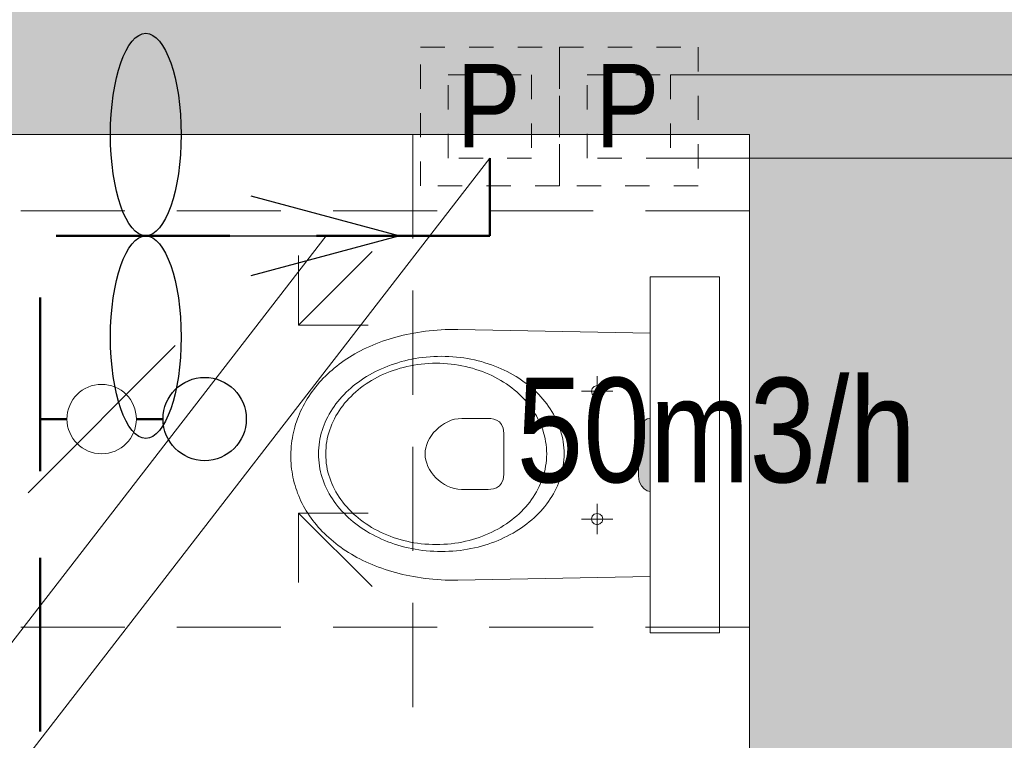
# Model space of a CAD drawing. Header units: millimetres. Extents: x -23540 to 53212, y -37964 to 41185.
# Tile 183 of 203: x 18411 to 18553, y -31786 to -31682. Entities that reach past the tile are written whole.
import ezdxf

# ---------------------------------------------------------------- set-up
doc = ezdxf.new("R2010")
doc.units = ezdxf.units.MM
for name, pattern in [('0.5_0.5', [1, 0.5, -0.5]), ('DASHED', [0.75, 0.5, -0.25]), ('DASHEDX2', [1.5, 1, -0.5])]:
    doc.linetypes.add(name, pattern=pattern)
doc.layers.get('0').update_dxf_attribs({"lineweight": 18})
for name, color, linetype, lineweight in [('mm_went_opis', 7, 'Continuous', 15), ('mm_Wentylacja', 5, 'Continuous', 50), ('PG_PRZERYWANE_ŚREDNIE', 1, 'DASHEDX2', 18), ('PG_WIDOKOWE_CIENKIE', 1, 'Continuous', 18), ('PG_ŚCIANY_DZIAŁOWE', 3, 'Continuous', 18), ('Przekrojowa', 60, 'Continuous', 18)]:
    doc.layers.add(name, color=color, linetype=linetype, lineweight=lineweight)
doc.styles.get("Standard").update_dxf_attribs({"font": 'arial.ttf'})

# ---------------------------------------------------------------- blocks, each defined once
blk = doc.blocks.new('A$C7cf8bee1')
at = {"layer": 'mm_Wentylacja', "color": 142, "lineweight": 20}
for p, q in [((54.14, 54.14), (43.54, 43.54)), ((43.54, 43.54), (43.54, 53.54)), ((43.54, 43.54), (53.54, 43.54)), ((54.14, 5.86), (43.54, 16.46)), ((43.54, 16.46), (43.54, 6.46)), ((43.54, 16.46), (53.54, 16.46))]:
    blk.add_line(p, q, dxfattribs=at)
at = {"layer": 'mm_Wentylacja', "color": 1, "lineweight": 30}
blk.add_circle((30, 30), 6, dxfattribs=at)
blk = doc.blocks.new('A$C6458b610')
at = {"layer": 'mm_went_opis', "color": 40, "lineweight": 30, "true_color": 0xf8d731}
for points in [[(34.89, 20.29), (29.19, 41.54), (23.49, 20.29)], [(29.19, 5.09), (29.19, 41.54)]]:
    blk.add_lwpolyline(points, dxfattribs=at)
for centre in [(14.59, 5.09), (43.78, 5.09)]:
    blk.add_ellipse(centre, major_axis=(-14.59, 0), ratio=0.348878, dxfattribs=at)

msp = doc.modelspace()

# ---------------------------------------------------------------- hatches: boundary and pattern name
at = {"lineweight": 18, "true_color": 0x636466, "transparency": 33554559}
h = msp.add_hatch(color=251, dxfattribs=at)
h.dxf.hatch_style = 1
h.paths.add_polyline_path([(18499.88, -31748.17), (18499.99, -31748.94), (18500.28, -31749.56), (18500.67, -31750.02), (18501.11, -31750.31), (18501.53, -31750.41), (18501.53, -31739.82), (18501.11, -31739.92), (18500.67, -31740.21), (18500.28, -31740.66), (18499.99, -31741.29), (18499.88, -31742.06)])
at = {"layer": 'PG_ŚCIANY_DZIAŁOWE', "true_color": 0x939598, "transparency": 33554610}
h = msp.add_hatch(color=252, dxfattribs=at)
h.dxf.hatch_style = 1
h.paths.add_polyline_path([(18769.79, -31474.96), (18732.86, -31474.96), (18732.86, -31943.46), (18558.86, -31943.46), (18558.86, -31559.46), (18558.86, -31451.46), (18436.36, -31451.46), (18436.36, -31469.96), (18515.86, -31469.96), (18515.86, -31680.46), (18268.36, -31680.46), (18268.36, -31469.96), (18335.36, -31469.96), (18335.36, -31451.46), (18241.86, -31451.46), (18241.86, -31469.96), (18253.86, -31469.96), (18253.86, -31698.96), (18515.86, -31698.96), (18515.86, -31884.96), (18140.86, -31884.96), (18140.86, -31469.96), (18140.86, -31451.46), (18090.86, -31451.46), (18090.86, -31467.46), (18122.36, -31467.46), (18122.36, -31905.96), (18321.86, -31905.96), (18321.86, -31912.96), (18330.86, -31912.96), (18330.86, -31905.96), (18519.86, -31905.96), (18519.86, -32071.46), (18506.36, -32071.46), (18506.36, -32143.46), (18581.41, -32143.46), (18581.41, -31989.42), (18769.79, -31989.42)])
h.paths.add_polyline_path([(18732.86, -31334.96), (18769.79, -31334.96), (18769.79, -31300.46), (18732.86, -31330.46)])

# ---------------------------------------------------------------- linework, layer by layer
at = {"color": 251, "lineweight": 20, "true_color": 0x636466}
for p, q in [((18253.86, -31698.96), (18515.86, -31698.96)), ((18515.86, -31698.96), (18515.86, -31884.96))]:
    msp.add_line(p, q, dxfattribs=at)
at = {"color": 251, "lineweight": 18, "true_color": 0x636466}
for p, q in [((18501.53, -31719.45), (18501.53, -31770.78)), ((18501.53, -31719.45), (18511.53, -31719.45)), ((18511.53, -31719.45), (18511.53, -31770.78)), ((18501.53, -31770.78), (18511.53, -31770.78))]:
    msp.add_line(p, q, dxfattribs=at)
at = {"color": 251, "lineweight": 13, "true_color": 0x636466}
for p, q in [((18465.43, -31728.02), (18464.92, -31728.15)), ((18465.94, -31727.89), (18465.43, -31728.02)), ((18466.46, -31727.78), (18465.94, -31727.89)), ((18466.99, -31727.67), (18466.46, -31727.78)), ((18467.52, -31727.57), (18466.99, -31727.67)), ((18468.06, -31727.47), (18467.52, -31727.57)), ((18468.61, -31727.39), (18468.06, -31727.47)), ((18469.16, -31727.32), (18468.61, -31727.39)), ((18469.72, -31727.25), (18469.16, -31727.32)), ((18470.28, -31727.19), (18469.72, -31727.25)), ((18470.86, -31727.15), (18470.28, -31727.19)), ((18471.44, -31727.11), (18470.86, -31727.15)), ((18472.02, -31727.08), (18471.44, -31727.11)), ((18472.61, -31727.06), (18472.02, -31727.08)), ((18473.21, -31727.05), (18472.61, -31727.06)), ((18473.82, -31727.04), (18473.21, -31727.05)), ((18501.53, -31727.59), (18473.82, -31727.04)), ((18461.14, -31729.49), (18460.7, -31729.69)), ((18461.59, -31729.3), (18461.14, -31729.49)), ((18462.04, -31729.11), (18461.59, -31729.3)), ((18462.5, -31728.93), (18462.04, -31729.11)), ((18462.97, -31728.76), (18462.5, -31728.93)), ((18463.45, -31728.6), (18462.97, -31728.76)), ((18463.93, -31728.44), (18463.45, -31728.6)), ((18464.42, -31728.29), (18463.93, -31728.44)), ((18464.92, -31728.15), (18464.42, -31728.29)), ((18458.62, -31730.8), (18458.23, -31731.04)), ((18459.02, -31730.56), (18458.62, -31730.8)), ((18459.43, -31730.34), (18459.02, -31730.56)), ((18459.84, -31730.12), (18459.43, -31730.34)), ((18460.27, -31729.9), (18459.84, -31730.12)), ((18460.7, -31729.69), (18460.27, -31729.9)), ((18470.37, -31730.95), (18470.91, -31730.93)), ((18470.91, -31730.93), (18471.46, -31730.92)), ((18471.46, -31730.92), (18471.46, -31730.92)), ((18471.46, -31730.92), (18472.01, -31730.93)), ((18472.01, -31730.93), (18472.56, -31730.95)), ((18456.39, -31732.34), (18456.04, -31732.61)), ((18456.74, -31732.06), (18456.39, -31732.34)), ((18457.1, -31731.8), (18456.74, -31732.06)), ((18457.47, -31731.54), (18457.1, -31731.8)), ((18457.84, -31731.29), (18457.47, -31731.54)), ((18458.23, -31731.04), (18457.84, -31731.29)), ((18463.3, -31732.51), (18463.76, -31732.33)), ((18463.76, -31732.33), (18464.23, -31732.15)), ((18464.23, -31732.15), (18464.71, -31731.99)), ((18464.71, -31731.99), (18465.19, -31731.84)), ((18465.19, -31731.84), (18465.68, -31731.69)), ((18465.68, -31731.69), (18466.18, -31731.56)), ((18466.18, -31731.56), (18466.68, -31731.44)), ((18466.5, -31732.39), (18467.01, -31732.29)), ((18466.68, -31731.44), (18467.19, -31731.34)), ((18467.01, -31732.29), (18467.52, -31732.19)), ((18467.19, -31731.34), (18467.71, -31731.24)), ((18467.52, -31732.19), (18468.04, -31732.11)), ((18467.71, -31731.24), (18468.23, -31731.16)), ((18468.04, -31732.11), (18468.57, -31732.05)), ((18468.23, -31731.16), (18468.76, -31731.09)), ((18468.57, -31732.05), (18469.1, -31731.99)), ((18468.76, -31731.09), (18469.29, -31731.03)), ((18469.1, -31731.99), (18469.64, -31731.96)), ((18469.29, -31731.03), (18469.83, -31730.98)), ((18469.64, -31731.96), (18470.18, -31731.93)), ((18469.83, -31730.98), (18470.37, -31730.95)), ((18470.18, -31731.93), (18470.72, -31731.93)), ((18470.72, -31731.93), (18470.72, -31731.92)), ((18470.72, -31731.93), (18471.27, -31731.93)), ((18471.27, -31731.93), (18471.81, -31731.96)), ((18471.81, -31731.96), (18472.35, -31731.99)), ((18472.35, -31731.99), (18472.88, -31732.05)), ((18472.56, -31730.95), (18473.1, -31730.98)), ((18472.88, -31732.05), (18473.4, -31732.11)), ((18473.1, -31730.98), (18473.64, -31731.03)), ((18473.4, -31732.11), (18473.92, -31732.19)), ((18473.64, -31731.03), (18474.17, -31731.09)), ((18473.92, -31732.19), (18474.44, -31732.29)), ((18474.17, -31731.09), (18474.69, -31731.16)), ((18474.44, -31732.29), (18474.95, -31732.39)), ((18474.69, -31731.16), (18475.22, -31731.24)), ((18475.22, -31731.24), (18475.73, -31731.34)), ((18475.73, -31731.34), (18476.24, -31731.44)), ((18476.24, -31731.44), (18476.75, -31731.56)), ((18476.75, -31731.56), (18477.24, -31731.69)), ((18477.24, -31731.69), (18477.73, -31731.84)), ((18477.73, -31731.84), (18478.22, -31731.99)), ((18478.22, -31731.99), (18478.7, -31732.15)), ((18478.7, -31732.15), (18479.17, -31732.33)), ((18479.17, -31732.33), (18479.63, -31732.51)), ((18454.76, -31733.78), (18454.45, -31734.08)), ((18455.06, -31733.48), (18454.76, -31733.78)), ((18455.38, -31733.18), (18455.06, -31733.48)), ((18455.71, -31732.9), (18455.38, -31733.18)), ((18456.04, -31732.61), (18455.71, -31732.9)), ((18460.69, -31733.84), (18461.11, -31733.59)), ((18461.11, -31733.59), (18461.53, -31733.36)), ((18461.53, -31733.36), (18461.96, -31733.13)), ((18461.96, -31733.13), (18462.39, -31732.92)), ((18462.26, -31733.93), (18462.7, -31733.71)), ((18462.39, -31732.92), (18462.84, -31732.71)), ((18462.7, -31733.71), (18463.15, -31733.51)), ((18462.84, -31732.71), (18463.3, -31732.51)), ((18463.15, -31733.51), (18463.6, -31733.31)), ((18463.6, -31733.31), (18464.07, -31733.13)), ((18464.07, -31733.13), (18464.54, -31732.96)), ((18464.54, -31732.96), (18465.02, -31732.8)), ((18465.02, -31732.8), (18465.51, -31732.65)), ((18465.51, -31732.65), (18466, -31732.51)), ((18466, -31732.51), (18466.5, -31732.39)), ((18474.95, -31732.39), (18475.45, -31732.51)), ((18475.45, -31732.51), (18475.94, -31732.65)), ((18475.94, -31732.65), (18476.43, -31732.8)), ((18476.43, -31732.8), (18476.91, -31732.96)), ((18476.91, -31732.96), (18477.38, -31733.13)), ((18477.38, -31733.13), (18477.84, -31733.31)), ((18477.84, -31733.31), (18478.3, -31733.51)), ((18478.3, -31733.51), (18478.75, -31733.71)), ((18478.75, -31733.71), (18479.18, -31733.93)), ((18479.63, -31732.51), (18480.08, -31732.71)), ((18480.08, -31732.71), (18480.53, -31732.92)), ((18480.53, -31732.92), (18480.97, -31733.13)), ((18480.97, -31733.13), (18481.4, -31733.36)), ((18481.4, -31733.36), (18481.82, -31733.59)), ((18481.82, -31733.59), (18482.23, -31733.84)), ((18493.91, -31738.14), (18493.91, -31733.77)), ((18453.61, -31735.03), (18453.34, -31735.35)), ((18453.88, -31734.71), (18453.61, -31735.03)), ((18454.16, -31734.39), (18453.88, -31734.71)), ((18454.45, -31734.08), (18454.16, -31734.39)), ((18458.43, -31735.49), (18458.78, -31735.19)), ((18458.78, -31735.19), (18459.14, -31734.91)), ((18459.14, -31734.91), (18459.52, -31734.63)), ((18459.52, -31734.63), (18459.9, -31734.35)), ((18459.84, -31735.47), (18460.22, -31735.19)), ((18459.9, -31734.35), (18460.29, -31734.09)), ((18460.22, -31735.19), (18460.61, -31734.91)), ((18460.29, -31734.09), (18460.69, -31733.84)), ((18460.61, -31734.91), (18461.01, -31734.65)), ((18461.01, -31734.65), (18461.42, -31734.4)), ((18461.42, -31734.4), (18461.84, -31734.16)), ((18461.84, -31734.16), (18462.26, -31733.93)), ((18479.18, -31733.93), (18479.61, -31734.16)), ((18479.61, -31734.16), (18480.03, -31734.4)), ((18480.03, -31734.4), (18480.44, -31734.65)), ((18480.44, -31734.65), (18480.84, -31734.91)), ((18480.84, -31734.91), (18481.23, -31735.19)), ((18481.23, -31735.19), (18481.6, -31735.47)), ((18482.23, -31733.84), (18482.63, -31734.09)), ((18482.63, -31734.09), (18483.02, -31734.35)), ((18483.02, -31734.35), (18483.41, -31734.63)), ((18483.41, -31734.63), (18483.78, -31734.91)), ((18483.78, -31734.91), (18484.14, -31735.19)), ((18484.14, -31735.19), (18484.5, -31735.49)), ((18493.91, -31735.14), (18493.5, -31735.25)), ((18494.32, -31735.25), (18493.91, -31735.14)), ((18452.6, -31736.35), (18452.37, -31736.69)), ((18452.84, -31736.01), (18452.6, -31736.35)), ((18453.08, -31735.68), (18452.84, -31736.01)), ((18453.34, -31735.35), (18453.08, -31735.68)), ((18457.13, -31736.75), (18457.44, -31736.43)), ((18457.44, -31736.43), (18457.76, -31736.11)), ((18457.76, -31736.11), (18458.09, -31735.8)), ((18458.09, -31735.8), (18458.43, -31735.49)), ((18458.45, -31736.69), (18458.78, -31736.37)), ((18458.78, -31736.37), (18459.12, -31736.06)), ((18459.12, -31736.06), (18459.48, -31735.76)), ((18459.48, -31735.76), (18459.84, -31735.47)), ((18481.6, -31735.47), (18481.97, -31735.76)), ((18481.97, -31735.76), (18482.32, -31736.06)), ((18482.32, -31736.06), (18482.67, -31736.37)), ((18482.67, -31736.37), (18483, -31736.69)), ((18484.5, -31735.49), (18484.84, -31735.8)), ((18484.84, -31735.8), (18485.17, -31736.11)), ((18485.17, -31736.11), (18485.49, -31736.43)), ((18485.49, -31736.43), (18485.8, -31736.75)), ((18491.66, -31735.96), (18496.16, -31735.96)), ((18493.2, -31735.54), (18493.09, -31735.96)), ((18493.09, -31735.96), (18493.2, -31736.37)), ((18493.5, -31735.25), (18493.2, -31735.54)), ((18493.2, -31736.37), (18493.5, -31736.66)), ((18494.62, -31735.54), (18494.32, -31735.25)), ((18494.32, -31736.66), (18494.62, -31736.37)), ((18494.73, -31735.96), (18494.62, -31735.54)), ((18494.62, -31736.37), (18494.73, -31735.96)), ((18451.74, -31737.75), (18451.55, -31738.1)), ((18451.94, -31737.39), (18451.74, -31737.75)), ((18452.15, -31737.04), (18451.94, -31737.39)), ((18452.37, -31736.69), (18452.15, -31737.04)), ((18456.02, -31738.13), (18456.28, -31737.78)), ((18456.28, -31737.78), (18456.55, -31737.43)), ((18456.55, -31737.43), (18456.83, -31737.09)), ((18456.83, -31737.09), (18457.13, -31736.75)), ((18457.25, -31738.04), (18457.53, -31737.69)), ((18457.53, -31737.69), (18457.83, -31737.35)), ((18457.83, -31737.35), (18458.13, -31737.01)), ((18458.13, -31737.01), (18458.45, -31736.69)), ((18483, -31736.69), (18483.32, -31737.01)), ((18483.32, -31737.01), (18483.62, -31737.35)), ((18483.62, -31737.35), (18483.92, -31737.69)), ((18483.92, -31737.69), (18484.2, -31738.04)), ((18485.8, -31736.75), (18486.09, -31737.09)), ((18486.09, -31737.09), (18486.38, -31737.43)), ((18486.38, -31737.43), (18486.65, -31737.78)), ((18486.65, -31737.78), (18486.91, -31738.13)), ((18493.5, -31736.66), (18493.91, -31736.77)), ((18493.91, -31736.77), (18494.32, -31736.66)), ((18451.03, -31739.2), (18450.88, -31739.58)), ((18451.19, -31738.83), (18451.03, -31739.2)), ((18451.36, -31738.47), (18451.19, -31738.83)), ((18451.55, -31738.1), (18451.36, -31738.47)), ((18455.11, -31739.62), (18455.32, -31739.24)), ((18455.32, -31739.24), (18455.54, -31738.86)), ((18455.54, -31738.86), (18455.77, -31738.49)), ((18455.77, -31738.49), (18456.02, -31738.13)), ((18456.27, -31739.52), (18456.5, -31739.14)), ((18456.5, -31739.14), (18456.73, -31738.77)), ((18456.73, -31738.77), (18456.99, -31738.4)), ((18456.99, -31738.4), (18457.25, -31738.04)), ((18484.2, -31738.04), (18484.46, -31738.4)), ((18484.46, -31738.4), (18484.71, -31738.77)), ((18484.71, -31738.77), (18484.95, -31739.14)), ((18484.95, -31739.14), (18485.18, -31739.52)), ((18486.91, -31738.13), (18487.15, -31738.49)), ((18487.15, -31738.49), (18487.39, -31738.86)), ((18487.39, -31738.86), (18487.61, -31739.24)), ((18487.61, -31739.24), (18487.81, -31739.62)), ((18450.47, -31740.72), (18450.36, -31741.11)), ((18450.6, -31740.34), (18450.47, -31740.72)), ((18450.73, -31739.95), (18450.6, -31740.34)), ((18450.88, -31739.58), (18450.73, -31739.95)), ((18454.42, -31741.19), (18454.57, -31740.79)), ((18454.57, -31740.79), (18454.74, -31740.39)), ((18454.74, -31740.39), (18454.92, -31740)), ((18454.92, -31740), (18455.11, -31739.62)), ((18455.53, -31741.11), (18455.69, -31740.7)), ((18455.69, -31740.7), (18455.87, -31740.3)), ((18455.87, -31740.3), (18456.06, -31739.91)), ((18456.06, -31739.91), (18456.27, -31739.52)), ((18471.08, -31741.19), (18471.49, -31740.87)), ((18471.49, -31740.87), (18471.93, -31740.58)), ((18471.93, -31740.58), (18472.39, -31740.34)), ((18472.39, -31740.34), (18472.87, -31740.14)), ((18472.87, -31740.14), (18473.37, -31740)), ((18473.37, -31740), (18473.88, -31739.91)), ((18473.88, -31739.91), (18474.41, -31739.88)), ((18474.41, -31739.88), (18478.25, -31739.88)), ((18478.25, -31739.88), (18478.6, -31739.89)), ((18478.6, -31739.89), (18479.01, -31739.96)), ((18479.01, -31739.96), (18479.43, -31740.12)), ((18479.43, -31740.12), (18479.82, -31740.37)), ((18479.82, -31740.37), (18480.14, -31740.75)), ((18480.14, -31740.75), (18480.37, -31741.28)), ((18485.18, -31739.52), (18485.39, -31739.91)), ((18485.39, -31739.91), (18485.58, -31740.3)), ((18485.58, -31740.3), (18485.76, -31740.7)), ((18485.76, -31740.7), (18485.92, -31741.11)), ((18487.81, -31739.62), (18488.01, -31740)), ((18488.01, -31740), (18488.18, -31740.39)), ((18488.18, -31740.39), (18488.35, -31740.79)), ((18488.35, -31740.79), (18488.5, -31741.19)), ((18499.99, -31741.29), (18500.28, -31740.66)), ((18500.28, -31740.66), (18500.67, -31740.21)), ((18500.67, -31740.21), (18501.11, -31739.92)), ((18501.11, -31739.92), (18501.53, -31739.82)), ((18450.08, -31742.28), (18450.01, -31742.68)), ((18450.16, -31741.89), (18450.08, -31742.28)), ((18450.26, -31741.5), (18450.16, -31741.89)), ((18450.36, -31741.11), (18450.26, -31741.5)), ((18454.06, -31742.42), (18454.17, -31742)), ((18454.17, -31742), (18454.29, -31741.59)), ((18454.29, -31741.59), (18454.42, -31741.19)), ((18455.13, -31742.36), (18455.25, -31741.94)), ((18455.25, -31741.94), (18455.38, -31741.52)), ((18455.38, -31741.52), (18455.53, -31741.11)), ((18470.04, -31742.32), (18470.35, -31741.92)), ((18470.35, -31741.92), (18470.7, -31741.54)), ((18470.7, -31741.54), (18471.08, -31741.19)), ((18480.37, -31741.28), (18480.45, -31741.99)), ((18480.45, -31741.99), (18480.45, -31741.99)), ((18480.45, -31741.99), (18480.45, -31745.22)), ((18485.92, -31741.11), (18486.07, -31741.52)), ((18486.07, -31741.52), (18486.2, -31741.94)), ((18486.2, -31741.94), (18486.32, -31742.36)), ((18488.5, -31741.19), (18488.63, -31741.59)), ((18488.63, -31741.59), (18488.75, -31742)), ((18488.75, -31742), (18488.86, -31742.42)), ((18499.88, -31742.06), (18499.99, -31741.29)), ((18499.88, -31742.06), (18499.88, -31748.17)), ((18449.89, -31743.48), (18449.85, -31743.89)), ((18449.94, -31743.08), (18449.89, -31743.48)), ((18450.01, -31742.68), (18449.94, -31743.08)), ((18453.8, -31744.11), (18453.84, -31743.68)), ((18453.84, -31743.68), (18453.9, -31743.26)), ((18453.9, -31743.26), (18453.97, -31742.84)), ((18453.97, -31742.84), (18454.06, -31742.42)), ((18454.85, -31744.09), (18454.89, -31743.65)), ((18454.89, -31743.65), (18454.95, -31743.22)), ((18454.95, -31743.22), (18455.03, -31742.79)), ((18455.03, -31742.79), (18455.13, -31742.36)), ((18469.22, -31744.09), (18469.36, -31743.63)), ((18469.36, -31743.63), (18469.54, -31743.19)), ((18469.54, -31743.19), (18469.77, -31742.75)), ((18469.77, -31742.75), (18470.04, -31742.32)), ((18486.32, -31742.36), (18486.41, -31742.79)), ((18486.41, -31742.79), (18486.49, -31743.22)), ((18486.49, -31743.22), (18486.56, -31743.65)), ((18486.56, -31743.65), (18486.6, -31744.09)), ((18488.86, -31742.42), (18488.95, -31742.84)), ((18488.95, -31742.84), (18489.02, -31743.26)), ((18489.02, -31743.26), (18489.08, -31743.68)), ((18489.08, -31743.68), (18489.12, -31744.11)), ((18449.79, -31744.71), (18449.78, -31745.12)), ((18449.78, -31745.12), (18449.78, -31745.53)), ((18449.82, -31744.3), (18449.79, -31744.71)), ((18449.85, -31743.89), (18449.82, -31744.3)), ((18453.77, -31744.99), (18453.78, -31744.55)), ((18453.77, -31744.99), (18453.77, -31744.98)), ((18453.78, -31745.42), (18453.77, -31744.99)), ((18453.78, -31744.55), (18453.8, -31744.11)), ((18454.81, -31744.99), (18454.82, -31744.54)), ((18454.81, -31744.99), (18454.81, -31744.98)), ((18454.82, -31745.43), (18454.81, -31744.99)), ((18454.82, -31744.54), (18454.85, -31744.09)), ((18469.11, -31744.99), (18469.14, -31744.54)), ((18469.14, -31745.44), (18469.11, -31744.99)), ((18469.14, -31744.54), (18469.22, -31744.09)), ((18486.6, -31744.09), (18486.63, -31744.54)), ((18486.63, -31744.54), (18486.64, -31744.99)), ((18486.64, -31744.99), (18486.63, -31745.43)), ((18486.64, -31744.99), (18486.64, -31744.98)), ((18489.12, -31744.11), (18489.15, -31744.55)), ((18489.15, -31744.55), (18489.16, -31744.99)), ((18489.16, -31744.99), (18489.15, -31745.42)), ((18449.78, -31745.53), (18449.79, -31745.94)), ((18449.79, -31745.94), (18449.82, -31746.35)), ((18449.82, -31746.35), (18449.85, -31746.75)), ((18453.8, -31745.86), (18453.78, -31745.42)), ((18453.84, -31746.29), (18453.8, -31745.86)), ((18453.9, -31746.71), (18453.84, -31746.29)), ((18454.85, -31745.88), (18454.82, -31745.43)), ((18454.89, -31746.32), (18454.85, -31745.88)), ((18454.95, -31746.75), (18454.89, -31746.32)), ((18469.22, -31745.89), (18469.14, -31745.44)), ((18469.36, -31746.34), (18469.22, -31745.89)), ((18469.54, -31746.79), (18469.36, -31746.34)), ((18480.45, -31745.22), (18480.45, -31747.97)), ((18486.56, -31746.32), (18486.49, -31746.75)), ((18486.6, -31745.88), (18486.56, -31746.32)), ((18486.63, -31745.43), (18486.6, -31745.88)), ((18489.08, -31746.29), (18489.02, -31746.71)), ((18489.12, -31745.86), (18489.08, -31746.29)), ((18489.15, -31745.42), (18489.12, -31745.86)), ((18449.85, -31746.75), (18449.89, -31747.16)), ((18449.89, -31747.16), (18449.95, -31747.56)), ((18449.95, -31747.56), (18450.01, -31747.95)), ((18450.01, -31747.95), (18450.09, -31748.35)), ((18453.97, -31747.14), (18453.9, -31746.71)), ((18454.06, -31747.55), (18453.97, -31747.14)), ((18454.17, -31747.97), (18454.06, -31747.55)), ((18454.29, -31748.38), (18454.17, -31747.97)), ((18455.03, -31747.18), (18454.95, -31746.75)), ((18455.13, -31747.61), (18455.03, -31747.18)), ((18455.25, -31748.03), (18455.13, -31747.61)), ((18469.77, -31747.23), (18469.54, -31746.79)), ((18470.04, -31747.65), (18469.77, -31747.23)), ((18470.35, -31748.05), (18470.04, -31747.65)), ((18486.32, -31747.61), (18486.2, -31748.03)), ((18486.41, -31747.18), (18486.32, -31747.61)), ((18486.49, -31746.75), (18486.41, -31747.18)), ((18488.75, -31747.97), (18488.63, -31748.38)), ((18488.86, -31747.55), (18488.75, -31747.97)), ((18488.95, -31747.14), (18488.86, -31747.55)), ((18489.02, -31746.71), (18488.95, -31747.14)), ((18450.09, -31748.35), (18450.17, -31748.74)), ((18450.17, -31748.74), (18450.27, -31749.13)), ((18450.27, -31749.13), (18450.38, -31749.52)), ((18454.42, -31748.78), (18454.29, -31748.38)), ((18454.57, -31749.18), (18454.42, -31748.78)), ((18454.74, -31749.58), (18454.57, -31749.18)), ((18455.38, -31748.45), (18455.25, -31748.03)), ((18455.53, -31748.86), (18455.38, -31748.45)), ((18455.69, -31749.27), (18455.53, -31748.86)), ((18455.87, -31749.67), (18455.69, -31749.27)), ((18470.69, -31748.43), (18470.35, -31748.05)), ((18471.07, -31748.78), (18470.69, -31748.43)), ((18471.48, -31749.1), (18471.07, -31748.78)), ((18471.91, -31749.39), (18471.48, -31749.1)), ((18472.37, -31749.63), (18471.91, -31749.39)), ((18480.14, -31749.21), (18479.82, -31749.59)), ((18480.37, -31748.68), (18480.14, -31749.21)), ((18480.45, -31747.97), (18480.37, -31748.68)), ((18485.76, -31749.27), (18485.58, -31749.67)), ((18485.92, -31748.86), (18485.76, -31749.27)), ((18486.07, -31748.45), (18485.92, -31748.86)), ((18486.2, -31748.03), (18486.07, -31748.45)), ((18488.35, -31749.18), (18488.18, -31749.58)), ((18488.5, -31748.78), (18488.35, -31749.18)), ((18488.63, -31748.38), (18488.5, -31748.78)), ((18499.88, -31748.17), (18499.99, -31748.94)), ((18499.99, -31748.94), (18500.28, -31749.56)), ((18450.38, -31749.52), (18450.5, -31749.9)), ((18450.5, -31749.9), (18450.62, -31750.28)), ((18450.62, -31750.28), (18450.76, -31750.66)), ((18450.76, -31750.66), (18450.91, -31751.03)), ((18454.92, -31749.97), (18454.74, -31749.58)), ((18455.11, -31750.36), (18454.92, -31749.97)), ((18455.32, -31750.73), (18455.11, -31750.36)), ((18455.54, -31751.11), (18455.32, -31750.73)), ((18456.06, -31750.06), (18455.87, -31749.67)), ((18456.27, -31750.45), (18456.06, -31750.06)), ((18456.5, -31750.83), (18456.27, -31750.45)), ((18472.85, -31749.83), (18472.37, -31749.63)), ((18473.35, -31749.97), (18472.85, -31749.83)), ((18473.86, -31750.07), (18473.35, -31749.97)), ((18474.38, -31750.1), (18473.86, -31750.07)), ((18478.23, -31750.09), (18474.38, -31750.1)), ((18478.59, -31750.07), (18478.23, -31750.09)), ((18479, -31750), (18478.59, -31750.07)), ((18479.42, -31749.85), (18479, -31750)), ((18479.82, -31749.59), (18479.42, -31749.85)), ((18485.18, -31750.45), (18484.95, -31750.83)), ((18485.39, -31750.06), (18485.18, -31750.45)), ((18485.58, -31749.67), (18485.39, -31750.06)), ((18487.61, -31750.73), (18487.39, -31751.11)), ((18487.81, -31750.36), (18487.61, -31750.73)), ((18488.01, -31749.97), (18487.81, -31750.36)), ((18488.18, -31749.58), (18488.01, -31749.97)), ((18500.28, -31749.56), (18500.67, -31750.02)), ((18500.67, -31750.02), (18501.11, -31750.31)), ((18501.11, -31750.31), (18501.53, -31750.41)), ((18450.91, -31751.03), (18451.07, -31751.4)), ((18451.07, -31751.4), (18451.24, -31751.77)), ((18451.24, -31751.77), (18451.42, -31752.13)), ((18451.42, -31752.13), (18451.61, -31752.49)), ((18455.77, -31751.48), (18455.54, -31751.11)), ((18456.02, -31751.84), (18455.77, -31751.48)), ((18456.28, -31752.19), (18456.02, -31751.84)), ((18456.55, -31752.54), (18456.28, -31752.19)), ((18456.73, -31751.2), (18456.5, -31750.83)), ((18456.99, -31751.57), (18456.73, -31751.2)), ((18457.25, -31751.93), (18456.99, -31751.57)), ((18457.53, -31752.28), (18457.25, -31751.93)), ((18484.2, -31751.93), (18483.92, -31752.28)), ((18484.46, -31751.57), (18484.2, -31751.93)), ((18484.71, -31751.2), (18484.46, -31751.57)), ((18484.95, -31750.83), (18484.71, -31751.2)), ((18486.65, -31752.19), (18486.38, -31752.54)), ((18486.91, -31751.84), (18486.65, -31752.19)), ((18487.15, -31751.48), (18486.91, -31751.84)), ((18487.39, -31751.11), (18487.15, -31751.48)), ((18493.91, -31756.55), (18493.91, -31752.18)), ((18451.61, -31752.49), (18451.8, -31752.85)), ((18451.8, -31752.85), (18452.01, -31753.2)), ((18452.01, -31753.2), (18452.23, -31753.54)), ((18452.23, -31753.54), (18452.46, -31753.89)), ((18456.83, -31752.88), (18456.55, -31752.54)), ((18457.13, -31753.22), (18456.83, -31752.88)), ((18457.44, -31753.54), (18457.13, -31753.22)), ((18457.76, -31753.86), (18457.44, -31753.54)), ((18457.83, -31752.62), (18457.53, -31752.28)), ((18458.13, -31752.96), (18457.83, -31752.62)), ((18458.45, -31753.28), (18458.13, -31752.96)), ((18458.78, -31753.6), (18458.45, -31753.28)), ((18459.12, -31753.91), (18458.78, -31753.6)), ((18482.67, -31753.6), (18482.32, -31753.91)), ((18483, -31753.28), (18482.67, -31753.6)), ((18483.32, -31752.96), (18483, -31753.28)), ((18483.62, -31752.62), (18483.32, -31752.96)), ((18483.92, -31752.28), (18483.62, -31752.62)), ((18485.49, -31753.54), (18485.17, -31753.86)), ((18485.8, -31753.22), (18485.49, -31753.54)), ((18486.09, -31752.88), (18485.8, -31753.22)), ((18486.38, -31752.54), (18486.09, -31752.88)), ((18493.91, -31753.55), (18493.5, -31753.66)), ((18494.32, -31753.66), (18493.91, -31753.55)), ((18452.46, -31753.89), (18452.69, -31754.22)), ((18452.69, -31754.22), (18452.94, -31754.56)), ((18452.94, -31754.56), (18453.2, -31754.89)), ((18453.2, -31754.89), (18453.46, -31755.21)), ((18458.09, -31754.18), (18457.76, -31753.86)), ((18458.43, -31754.48), (18458.09, -31754.18)), ((18458.78, -31754.78), (18458.43, -31754.48)), ((18459.14, -31755.06), (18458.78, -31754.78)), ((18459.48, -31754.21), (18459.12, -31753.91)), ((18459.84, -31754.5), (18459.48, -31754.21)), ((18460.22, -31754.78), (18459.84, -31754.5)), ((18460.61, -31755.06), (18460.22, -31754.78)), ((18461.01, -31755.32), (18460.61, -31755.06)), ((18480.84, -31755.06), (18480.44, -31755.32)), ((18481.23, -31754.78), (18480.84, -31755.06)), ((18481.6, -31754.5), (18481.23, -31754.78)), ((18481.97, -31754.21), (18481.6, -31754.5)), ((18482.32, -31753.91), (18481.97, -31754.21)), ((18484.14, -31754.78), (18483.78, -31755.06)), ((18484.5, -31754.48), (18484.14, -31754.78)), ((18484.84, -31754.18), (18484.5, -31754.48)), ((18485.17, -31753.86), (18484.84, -31754.18)), ((18491.66, -31754.37), (18496.16, -31754.37)), ((18493.2, -31753.95), (18493.09, -31754.37)), ((18493.09, -31754.37), (18493.2, -31754.78)), ((18493.5, -31753.66), (18493.2, -31753.95)), ((18493.2, -31754.78), (18493.5, -31755.07)), ((18494.62, -31753.95), (18494.32, -31753.66)), ((18494.32, -31755.07), (18494.62, -31754.78)), ((18494.73, -31754.37), (18494.62, -31753.95)), ((18494.62, -31754.78), (18494.73, -31754.37)), ((18453.46, -31755.21), (18453.73, -31755.53)), ((18453.73, -31755.53), (18454.02, -31755.84)), ((18454.02, -31755.84), (18454.31, -31756.15)), ((18454.31, -31756.15), (18454.61, -31756.46)), ((18454.61, -31756.46), (18454.92, -31756.76)), ((18459.52, -31755.34), (18459.14, -31755.06)), ((18459.9, -31755.62), (18459.52, -31755.34)), ((18460.29, -31755.88), (18459.9, -31755.62)), ((18460.69, -31756.13), (18460.29, -31755.88)), ((18461.11, -31756.38), (18460.69, -31756.13)), ((18461.42, -31755.57), (18461.01, -31755.32)), ((18461.53, -31756.61), (18461.11, -31756.38)), ((18461.84, -31755.81), (18461.42, -31755.57)), ((18462.26, -31756.04), (18461.84, -31755.81)), ((18462.7, -31756.26), (18462.26, -31756.04)), ((18463.15, -31756.46), (18462.7, -31756.26)), ((18463.6, -31756.66), (18463.15, -31756.46)), ((18478.3, -31756.46), (18477.84, -31756.66)), ((18478.75, -31756.26), (18478.3, -31756.46)), ((18479.18, -31756.04), (18478.75, -31756.26)), ((18479.61, -31755.81), (18479.18, -31756.04)), ((18480.03, -31755.57), (18479.61, -31755.81)), ((18480.44, -31755.32), (18480.03, -31755.57)), ((18481.82, -31756.38), (18481.4, -31756.61)), ((18482.23, -31756.13), (18481.82, -31756.38)), ((18482.63, -31755.88), (18482.23, -31756.13)), ((18483.02, -31755.62), (18482.63, -31755.88)), ((18483.41, -31755.34), (18483.02, -31755.62)), ((18483.78, -31755.06), (18483.41, -31755.34)), ((18493.5, -31755.07), (18493.91, -31755.19)), ((18493.91, -31755.19), (18494.32, -31755.07)), ((18454.92, -31756.76), (18455.24, -31757.05)), ((18455.24, -31757.05), (18455.57, -31757.34)), ((18455.57, -31757.34), (18455.91, -31757.62)), ((18455.91, -31757.62), (18456.25, -31757.9)), ((18461.96, -31756.84), (18461.53, -31756.61)), ((18462.39, -31757.05), (18461.96, -31756.84)), ((18462.84, -31757.26), (18462.39, -31757.05)), ((18463.3, -31757.46), (18462.84, -31757.26)), ((18463.76, -31757.64), (18463.3, -31757.46)), ((18464.07, -31756.84), (18463.6, -31756.66)), ((18464.23, -31757.82), (18463.76, -31757.64)), ((18464.54, -31757.02), (18464.07, -31756.84)), ((18464.71, -31757.98), (18464.23, -31757.82)), ((18465.02, -31757.17), (18464.54, -31757.02)), ((18465.51, -31757.32), (18465.02, -31757.17)), ((18466, -31757.46), (18465.51, -31757.32)), ((18466.5, -31757.58), (18466, -31757.46)), ((18467.01, -31757.68), (18466.5, -31757.58)), ((18467.52, -31757.78), (18467.01, -31757.68)), ((18468.04, -31757.86), (18467.52, -31757.78)), ((18468.57, -31757.92), (18468.04, -31757.86)), ((18473.4, -31757.86), (18472.88, -31757.92)), ((18473.92, -31757.78), (18473.4, -31757.86)), ((18474.44, -31757.68), (18473.92, -31757.78)), ((18474.95, -31757.58), (18474.44, -31757.68)), ((18475.45, -31757.46), (18474.95, -31757.58)), ((18475.94, -31757.32), (18475.45, -31757.46)), ((18476.43, -31757.17), (18475.94, -31757.32)), ((18476.91, -31757.02), (18476.43, -31757.17)), ((18477.38, -31756.84), (18476.91, -31757.02)), ((18477.84, -31756.66), (18477.38, -31756.84)), ((18478.7, -31757.82), (18478.22, -31757.98)), ((18479.17, -31757.64), (18478.7, -31757.82)), ((18479.63, -31757.46), (18479.17, -31757.64)), ((18480.08, -31757.26), (18479.63, -31757.46)), ((18480.53, -31757.05), (18480.08, -31757.26)), ((18480.97, -31756.84), (18480.53, -31757.05)), ((18481.4, -31756.61), (18480.97, -31756.84)), ((18456.25, -31757.9), (18456.6, -31758.17)), ((18456.6, -31758.17), (18456.97, -31758.44)), ((18456.97, -31758.44), (18457.34, -31758.7)), ((18457.34, -31758.7), (18457.72, -31758.95)), ((18457.72, -31758.95), (18458.1, -31759.2)), ((18458.1, -31759.2), (18458.5, -31759.44)), ((18465.19, -31758.13), (18464.71, -31757.98)), ((18465.68, -31758.28), (18465.19, -31758.13)), ((18466.18, -31758.41), (18465.68, -31758.28)), ((18466.68, -31758.53), (18466.18, -31758.41)), ((18467.19, -31758.63), (18466.68, -31758.53)), ((18467.71, -31758.73), (18467.19, -31758.63)), ((18468.23, -31758.81), (18467.71, -31758.73)), ((18468.76, -31758.88), (18468.23, -31758.81)), ((18469.1, -31757.98), (18468.57, -31757.92)), ((18469.29, -31758.94), (18468.76, -31758.88)), ((18469.64, -31758.01), (18469.1, -31757.98)), ((18469.83, -31758.99), (18469.29, -31758.94)), ((18470.18, -31758.04), (18469.64, -31758.01)), ((18470.37, -31759.02), (18469.83, -31758.99)), ((18470.72, -31758.04), (18470.18, -31758.04)), ((18470.91, -31759.04), (18470.37, -31759.02)), ((18471.27, -31758.04), (18470.72, -31758.04)), ((18470.72, -31758.04), (18470.72, -31758.04)), ((18471.46, -31759.05), (18470.91, -31759.04)), ((18471.81, -31758.01), (18471.27, -31758.04)), ((18472.01, -31759.04), (18471.46, -31759.05)), ((18472.35, -31757.98), (18471.81, -31758.01)), ((18472.56, -31759.02), (18472.01, -31759.04)), ((18472.88, -31757.92), (18472.35, -31757.98)), ((18473.1, -31758.99), (18472.56, -31759.02)), ((18473.64, -31758.94), (18473.1, -31758.99)), ((18474.17, -31758.88), (18473.64, -31758.94)), ((18474.69, -31758.81), (18474.17, -31758.88)), ((18475.22, -31758.73), (18474.69, -31758.81)), ((18475.73, -31758.63), (18475.22, -31758.73)), ((18476.24, -31758.53), (18475.73, -31758.63)), ((18476.75, -31758.41), (18476.24, -31758.53)), ((18477.24, -31758.28), (18476.75, -31758.41)), ((18477.73, -31758.13), (18477.24, -31758.28)), ((18478.22, -31757.98), (18477.73, -31758.13)), ((18458.5, -31759.44), (18458.9, -31759.67)), ((18458.9, -31759.67), (18459.31, -31759.9)), ((18459.31, -31759.9), (18459.73, -31760.12)), ((18459.73, -31760.12), (18460.16, -31760.33)), ((18460.16, -31760.33), (18460.6, -31760.54)), ((18460.6, -31760.54), (18461.04, -31760.74)), ((18461.04, -31760.74), (18461.49, -31760.94)), ((18461.49, -31760.94), (18461.95, -31761.12)), ((18461.95, -31761.12), (18462.41, -31761.3)), ((18462.41, -31761.3), (18462.89, -31761.47)), ((18462.89, -31761.47), (18463.37, -31761.64)), ((18463.37, -31761.64), (18463.86, -31761.8)), ((18463.86, -31761.8), (18464.35, -31761.94)), ((18464.35, -31761.94), (18464.86, -31762.09)), ((18464.86, -31762.09), (18465.37, -31762.22)), ((18465.37, -31762.22), (18465.88, -31762.34)), ((18465.88, -31762.34), (18466.41, -31762.46)), ((18466.41, -31762.46), (18466.94, -31762.57)), ((18466.94, -31762.57), (18467.47, -31762.67)), ((18467.47, -31762.67), (18468.02, -31762.76)), ((18468.02, -31762.76), (18468.57, -31762.85)), ((18468.57, -31762.85), (18469.13, -31762.92)), ((18469.13, -31762.92), (18469.69, -31762.99)), ((18469.69, -31762.99), (18470.26, -31763.04)), ((18470.26, -31763.04), (18470.84, -31763.09)), ((18470.84, -31763.09), (18471.42, -31763.13)), ((18471.42, -31763.13), (18472.01, -31763.16)), ((18472.01, -31763.16), (18472.61, -31763.18)), ((18472.61, -31763.18), (18473.21, -31763.19)), ((18473.21, -31763.19), (18473.82, -31763.19)), ((18473.82, -31763.19), (18501.53, -31762.65))]:
    msp.add_line(p, q, dxfattribs=at)
at = {"layer": 'mm_went_opis'}
for p, q in [((18215.32, -32042.61), (18478.47, -31702.37)), ((18267.99, -31955.2), (18454.88, -31713.57))]:
    msp.add_line(p, q, dxfattribs=at)
at = {"layer": 'mm_Wentylacja', "color": 142, "lineweight": 20}
for p, q in [((18504.47, -31690.37), (18558.86, -31690.37)), ((18504.47, -31702.37), (18558.86, -31702.37)), ((18411.91, -31750.57), (18433.13, -31729.36))]:
    msp.add_line(p, q, dxfattribs=at)
at = {"layer": 'mm_Wentylacja', "color": 1, "linetype": 'DASHED', "lineweight": 50, "ltscale": 50}
for p, q in [((18478.47, -31702.37), (18478.47, -31713.57)), ((18413.68, -31859.96), (18413.68, -31713.57)), ((18478.47, -31713.57), (18413.68, -31713.57)), ((18417.52, -31739.96), (18413.68, -31739.96)), ((18431.36, -31739.96), (18427.52, -31739.96))]:
    msp.add_line(p, q, dxfattribs=at)
at = {"layer": 'mm_Wentylacja', "color": 142, "lineweight": 20}
msp.add_circle((18422.52, -31739.96), 5, dxfattribs=at)
at = {"layer": 'PG_PRZERYWANE_ŚREDNIE', "color": 251, "lineweight": 15, "ltscale": 15, "true_color": 0x636466}
for p, q in [((18467.36, -31698.96), (18467.36, -31884.96)), ((18515.86, -31709.96), (18140.86, -31709.96)), ((18515.86, -31769.96), (18140.86, -31769.96))]:
    msp.add_line(p, q, dxfattribs=at)
at = {"layer": 'PG_WIDOKOWE_CIENKIE', "color": 251, "linetype": '0.5_0.5', "ltscale": 7, "true_color": 0x636466}
for points in [[(18468.47, -31686.37), (18488.47, -31686.37), (18488.47, -31706.37), (18468.47, -31706.37)], [(18488.47, -31686.37), (18508.47, -31686.37), (18508.47, -31706.37), (18488.47, -31706.37)], [(18472.47, -31690.37), (18484.47, -31690.37), (18484.47, -31702.37), (18472.47, -31702.37)], [(18492.47, -31690.37), (18504.47, -31690.37), (18504.47, -31702.37), (18492.47, -31702.37)]]:
    msp.add_lwpolyline(points, close=True, dxfattribs=at)

# ---------------------------------------------------------------- block references
at = {"color": 252, "rotation": 269.9999999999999}
msp.add_blockref('A$C6458b610', (18423.79, -31684.38), dxfattribs=at)
at = {"layer": 'Przekrojowa'}
msp.add_blockref('A$C7cf8bee1', (18407.36, -31769.96), dxfattribs=at)

# ---------------------------------------------------------------- texts
at = {"layer": 'mm_went_opis', "color": 4, "char_height": 12, "width": 196.6572, "attachment_point": 2}
for insert in [(18478.27, -31688.79), (18498.27, -31688.79)]:
    msp.add_mtext('{\\fArial Narrow|b0|i0|c238|p34;P}', dxfattribs=dict(at, insert=insert))
at = {"layer": 'mm_went_opis', "insert": (18511.08, -31734.01), "char_height": 15.06, "width": 104.667, "attachment_point": 2}
msp.add_mtext('{\\fArial Narrow|b0|i0|c238|p34;50m3/h}', dxfattribs=at)

doc.saveas('drawing.dxf')
